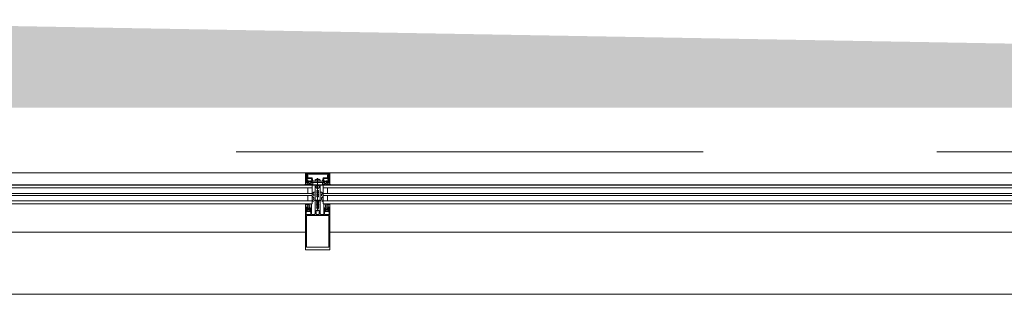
# Model space of a CAD drawing. Header units: centimetres. Extents: x -2424 to 2319, y 5 to 3760.
# Tile 102 of 117: x 697 to 898, y 3178 to 3234. Entities that reach past the tile are written whole.
import ezdxf

# ---------------------------------------------------------------- set-up
doc = ezdxf.new("R2010")
doc.units = ezdxf.units.CM
doc.linetypes.add('Długa kreska', pattern=[142.875, 95.25, -47.625])
for name, color, linetype, lineweight in [('A-DETL', 90, 'Continuous', 9), ('A-DETL-GENF', 92, 'Continuous', 9), ('A-GLAZ-CURT', 52, 'Continuous', 13), ('A-GLAZ-CWMG', 51, 'Continuous', 13), ('A-WALL', 113, 'Continuous', 13)]:
    doc.layers.add(name, color=color, linetype=linetype, lineweight=lineweight)

msp = doc.modelspace()

# ---------------------------------------------------------------- linework, layer by layer
at = {"layer": 'A-DETL', "color": 251, "linetype": 'Długa kreska', "lineweight": 9}
msp.add_line((598.38, 3206.83), (1658.38, 3206.83), dxfattribs=at)
at = {"layer": 'A-DETL-GENF', "color": 251, "lineweight": 9}
for p, q in [((755.53, 3202.56), (760.23, 3202.56)), ((755.74, 3202.25), (760.01, 3202.25)), ((760, 3202.4), (755.75, 3202.4)), ((755.28, 3200.06), (755.19, 3200.06)), ((755.73, 3201.52), (755.53, 3201.09)), ((755.84, 3201.65), (755.56, 3201.65)), ((755.7, 3200.08), (755.61, 3200.23)), ((755.75, 3201.15), (755.82, 3201.31)), ((755.8, 3200.16), (755.75, 3200.07)), ((756.74, 3201.55), (755.78, 3201.55)), ((755.87, 3200.54), (755.93, 3200.54)), ((756, 3200.48), (755.87, 3200.48)), ((755.92, 3200.07), (755.87, 3200.16)), ((755.9, 3200.81), (755.98, 3200.91)), ((755.9, 3200.37), (755.93, 3200.42)), ((755.91, 3201.37), (756.53, 3201.37)), ((756.02, 3200.16), (755.97, 3200.07)), ((756.04, 3200.75), (756.04, 3200.63)), ((756.05, 3200.43), (756.05, 3200.42)), ((756.21, 3200.8), (756.09, 3200.8)), ((756.09, 3200.58), (756.11, 3200.58)), ((756.09, 3200.4), (756.11, 3200.41)), ((756.14, 3200.07), (756.09, 3200.16)), ((756.14, 3200.59), (756.23, 3200.75)), ((756.16, 3200.86), (756.39, 3200.86)), ((756.16, 3200.39), (756.16, 3200.38)), ((756.24, 3200.16), (756.19, 3200.07)), ((756.21, 3200.37), (756.22, 3200.38)), ((756.27, 3200.37), (756.28, 3200.36)), ((756.36, 3200.07), (756.31, 3200.16)), ((756.32, 3200.75), (756.41, 3200.59)), ((756.33, 3200.36), (756.34, 3200.38)), ((756.47, 3200.8), (756.35, 3200.8)), ((756.39, 3200.39), (756.4, 3200.38)), ((756.46, 3200.16), (756.41, 3200.07)), ((756.44, 3200.58), (756.47, 3200.58)), ((756.45, 3200.39), (756.45, 3200.41)), ((756.5, 3200.43), (756.51, 3200.43)), ((756.52, 3200.63), (756.52, 3200.75)), ((756.58, 3200.07), (756.53, 3200.16)), ((756.57, 3200.91), (756.65, 3200.81)), ((756.63, 3200.54), (756.69, 3200.54)), ((756.68, 3200.16), (756.63, 3200.07)), ((756.8, 3200.07), (756.75, 3200.16)), ((756.89, 3200.9), (756.79, 3201.51)), ((757.85, 3200.87), (756.92, 3200.87)), ((757.47, 3201.09), (758.28, 3201.09)), ((758.1, 3201.24), (757.65, 3201.24)), ((757.88, 3194.73), (757.88, 3201.45)), ((758.83, 3200.87), (757.9, 3200.87)), ((758.97, 3201.51), (758.86, 3200.9)), ((758.95, 3200.07), (759, 3200.16)), ((759.98, 3201.55), (759.02, 3201.55)), ((759.13, 3200.54), (759.06, 3200.54)), ((759.07, 3200.16), (759.12, 3200.07)), ((759.18, 3200.91), (759.1, 3200.81)), ((759.17, 3200.07), (759.22, 3200.16)), ((759.22, 3201.37), (759.84, 3201.37)), ((759.24, 3200.63), (759.24, 3200.75)), ((759.26, 3200.43), (759.24, 3200.43)), ((759.29, 3200.8), (759.41, 3200.8)), ((759.31, 3200.58), (759.29, 3200.58)), ((759.29, 3200.16), (759.34, 3200.07)), ((759.3, 3200.39), (759.3, 3200.41)), ((759.43, 3200.75), (759.34, 3200.59)), ((759.36, 3200.39), (759.35, 3200.38)), ((759.59, 3200.86), (759.36, 3200.86)), ((759.39, 3200.07), (759.44, 3200.16)), ((759.42, 3200.36), (759.41, 3200.38)), ((759.48, 3200.37), (759.47, 3200.36)), ((759.51, 3200.16), (759.56, 3200.07)), ((759.61, 3200.59), (759.52, 3200.75)), ((759.54, 3200.37), (759.53, 3200.38)), ((759.55, 3200.8), (759.67, 3200.8)), ((759.6, 3200.39), (759.59, 3200.38)), ((759.61, 3200.07), (759.66, 3200.16)), ((759.67, 3200.58), (759.64, 3200.58)), ((759.66, 3200.4), (759.64, 3200.41)), ((759.7, 3200.43), (759.7, 3200.42)), ((759.72, 3200.75), (759.72, 3200.63)), ((759.73, 3200.16), (759.78, 3200.07)), ((759.76, 3200.48), (759.89, 3200.48)), ((759.85, 3200.81), (759.77, 3200.91)), ((759.85, 3200.37), (759.82, 3200.42)), ((759.89, 3200.54), (759.83, 3200.54)), ((759.83, 3200.07), (759.88, 3200.16)), ((760.2, 3201.65), (759.92, 3201.65)), ((759.93, 3201.31), (760.01, 3201.15)), ((759.95, 3200.16), (760, 3200.07)), ((760.22, 3201.09), (760.02, 3201.52)), ((760.05, 3200.08), (760.14, 3200.23)), ((760.48, 3200.06), (760.56, 3200.06)), ((757.12, 3198.58), (756.84, 3198.42)), ((756.96, 3198.21), (757.05, 3198.26)), ((757.13, 3198.21), (757.13, 3197.89)), ((757.33, 3198.59), (757.14, 3198.59)), ((757.38, 3197.02), (757.38, 3198.54)), ((757.58, 3199.56), (757.58, 3199.77)), ((758.18, 3199.56), (758.18, 3199.77)), ((758.38, 3197.02), (758.38, 3198.54)), ((758.43, 3198.59), (758.61, 3198.59)), ((758.63, 3198.21), (758.63, 3197.89)), ((758.64, 3198.58), (758.91, 3198.42)), ((758.79, 3198.21), (758.7, 3198.26)), ((755.4, 3196.23), (755.4, 3196.24)), ((755.4, 3196.14), (755.53, 3196.14)), ((755.52, 3196.17), (755.46, 3196.17)), ((755.57, 3196.13), (755.79, 3196.03)), ((755.82, 3195.97), (756.18, 3195.97)), ((756.03, 3196.16), (756.08, 3196.24)), ((756.13, 3196.24), (756.18, 3196.16)), ((756.25, 3196.16), (756.3, 3196.24)), ((756.35, 3196.24), (756.4, 3196.16)), ((756.47, 3196.16), (756.52, 3196.24)), ((757.1, 3197.85), (756.84, 3197.7)), ((757.1, 3197.12), (756.84, 3196.97)), ((756.96, 3197.48), (757.05, 3197.53)), ((756.96, 3196.75), (757.35, 3196.97)), ((757.13, 3197.49), (757.13, 3197.16)), ((757.38, 3194.21), (757.38, 3196.91)), ((757.43, 3196.96), (757.53, 3196.96)), ((757.69, 3196.16), (757.67, 3196.15)), ((757.67, 3196.13), (757.69, 3196.11)), ((757.7, 3196.1), (757.7, 3195.96)), ((758.05, 3196.1), (758.05, 3195.96)), ((758.06, 3196.16), (758.09, 3196.15)), ((758.09, 3196.13), (758.06, 3196.11)), ((758.23, 3196.96), (758.33, 3196.96)), ((758.38, 3196.91), (758.38, 3194.21)), ((758.79, 3196.75), (758.4, 3196.97)), ((758.63, 3197.49), (758.63, 3197.16)), ((758.65, 3197.85), (758.91, 3197.7)), ((758.65, 3197.12), (758.91, 3196.97)), ((758.79, 3197.48), (758.7, 3197.53)), ((759.28, 3196.16), (759.23, 3196.24)), ((759.4, 3196.24), (759.35, 3196.16)), ((759.5, 3196.16), (759.45, 3196.24)), ((759.62, 3196.24), (759.57, 3196.16)), ((759.94, 3195.97), (759.58, 3195.97)), ((759.72, 3196.16), (759.67, 3196.24)), ((760.19, 3196.13), (759.97, 3196.03)), ((760.23, 3196.17), (760.29, 3196.17)), ((760.36, 3196.14), (760.23, 3196.14)), ((760.35, 3196.23), (760.35, 3196.24)), ((755.59, 3195.44), (755.72, 3195.44)), ((755.65, 3195.38), (755.59, 3195.38)), ((755.65, 3195.5), (755.62, 3195.55)), ((755.7, 3195.01), (755.62, 3195.1)), ((755.76, 3194.72), (755.65, 3194.82)), ((755.72, 3195.72), (755.72, 3195.87)), ((755.76, 3195.17), (755.76, 3195.29)), ((755.77, 3195.5), (755.77, 3195.48)), ((755.83, 3195.51), (755.81, 3195.52)), ((755.81, 3195.34), (755.83, 3195.34)), ((755.93, 3195.12), (755.81, 3195.12)), ((756.18, 3195.62), (755.82, 3195.62)), ((756.16, 3194.69), (755.83, 3194.69)), ((755.86, 3195.32), (755.95, 3195.16)), ((755.88, 3195.54), (755.88, 3195.52)), ((756.11, 3195.06), (755.88, 3195.06)), ((755.94, 3195.54), (755.93, 3195.55)), ((756, 3195.55), (755.99, 3195.54)), ((756.04, 3195.16), (756.13, 3195.32)), ((756.06, 3195.53), (756.05, 3195.55)), ((756.19, 3195.12), (756.07, 3195.12)), ((756.12, 3195.54), (756.11, 3195.53)), ((756.16, 3195.34), (756.19, 3195.34)), ((756.17, 3195.5), (756.17, 3195.52)), ((756.23, 3195.49), (756.22, 3195.48)), ((756.34, 3194.82), (756.23, 3194.72)), ((756.24, 3195.29), (756.24, 3195.17)), ((756.28, 3195.87), (756.28, 3195.72)), ((756.37, 3195.1), (756.29, 3195.01)), ((756.41, 3195.38), (756.35, 3195.38)), ((756.62, 3195.32), (756.62, 3194.11)), ((757.56, 3194.11), (757.56, 3194.85)), ((757.61, 3194.9), (758.15, 3194.9)), ((758.15, 3194.06), (757.61, 3194.06)), ((757.8, 3195.79), (757.83, 3195.77)), ((757.95, 3195.79), (757.93, 3195.77)), ((758.2, 3194.85), (758.2, 3194.11)), ((759.14, 3194.11), (759.14, 3195.32)), ((759.34, 3195.38), (759.41, 3195.38)), ((759.38, 3195.1), (759.46, 3195.01)), ((759.52, 3194.72), (759.41, 3194.82)), ((759.48, 3195.87), (759.48, 3195.72)), ((759.52, 3195.49), (759.54, 3195.48)), ((759.52, 3195.29), (759.52, 3195.17)), ((759.59, 3195.34), (759.57, 3195.34)), ((759.57, 3195.12), (759.69, 3195.12)), ((759.58, 3195.62), (759.94, 3195.62)), ((759.58, 3195.5), (759.58, 3195.52)), ((759.92, 3194.69), (759.59, 3194.69)), ((759.71, 3195.16), (759.62, 3195.32)), ((759.63, 3195.54), (759.64, 3195.53)), ((759.64, 3195.06), (759.87, 3195.06)), ((759.69, 3195.53), (759.7, 3195.55)), ((759.75, 3195.55), (759.76, 3195.54)), ((759.89, 3195.32), (759.8, 3195.16)), ((759.81, 3195.54), (759.82, 3195.55)), ((759.83, 3195.12), (759.95, 3195.12)), ((759.87, 3195.54), (759.88, 3195.52)), ((759.92, 3195.51), (759.94, 3195.52)), ((759.95, 3195.34), (759.92, 3195.34)), ((759.98, 3195.5), (759.98, 3195.48)), ((760.1, 3194.82), (759.99, 3194.72)), ((760, 3195.17), (760, 3195.29)), ((760.04, 3195.72), (760.04, 3195.87)), ((760.17, 3195.44), (760.04, 3195.44)), ((760.05, 3195.01), (760.13, 3195.1)), ((760.1, 3195.5), (760.13, 3195.55)), ((760.11, 3195.38), (760.17, 3195.38)), ((755.38, 3187.86), (755.38, 3193.52)), ((755.59, 3187.86), (755.59, 3193.52)), ((760.17, 3187.91), (760.17, 3193.52)), ((760.38, 3187.86), (760.38, 3193.52)), ((755.38, 3188.39), (755.38, 3187.01)), ((760.38, 3187.01), (760.38, 3188.39)), ((755.53, 3186.86), (760.23, 3186.86))]:
    msp.add_line(p, q, dxfattribs=at)
at = {"layer": 'A-DETL-GENF', "color": 251, "lineweight": 9, "flags": 128}
for points in [[(755.6, 3200.92), (755.49, 3200.56), (755.38, 3200.56), (755.38, 3202.41)], [(759.87, 3201.7), (759.87, 3202.05), (760, 3202.05), (760, 3201.78), (760.25, 3201.78), (760.25, 3202.41), (755.51, 3202.41), (755.51, 3201.78), (755.76, 3201.78), (755.76, 3202.05), (755.89, 3202.05), (755.89, 3201.7)], [(755.55, 3202.2), (755.55, 3201.84), (755.69, 3201.84), (755.69, 3202.2)], [(760.06, 3202.2), (760.06, 3201.84), (760.2, 3201.84), (760.2, 3202.2)], [(760.38, 3202.41), (760.38, 3200.56), (760.27, 3200.56), (760.15, 3200.92)], [(755.4, 3200.27), (755.4, 3200.54), (755.81, 3200.54)], [(755.51, 3201.6), (755.51, 3201.28), (755.54, 3201.16), (755.54, 3201.06)], [(755.63, 3200.93), (755.53, 3200.56), (755.85, 3200.56), (755.93, 3200.64), (755.93, 3200.7), (755.74, 3200.7), (755.82, 3200.99)], [(755.96, 3200.72), (755.96, 3200.74), (755.91, 3200.77)], [(756.67, 3200.48), (756.55, 3200.48), (756.55, 3200.45), (756.68, 3200.47)], [(756.65, 3200.77), (756.6, 3200.74), (756.6, 3200.72)], [(756.63, 3201.29), (756.74, 3200.7), (756.63, 3200.7), (756.63, 3200.64), (756.71, 3200.56), (759.05, 3200.56), (759.13, 3200.64), (759.13, 3200.7), (759.02, 3200.7), (759.12, 3201.29)], [(756.76, 3200.54), (756.9, 3200.54), (756.9, 3200.15), (756.85, 3200.07)], [(757.36, 3201.03), (757.34, 3200.88), (758.42, 3200.88), (758.4, 3201.03)], [(757.68, 3199.94), (757.68, 3200.06), (757.38, 3200.06), (757.38, 3196.99), (757.7, 3196.99), (757.7, 3196.18)], [(758.08, 3199.94), (758.08, 3200.06), (758.38, 3200.06), (758.38, 3196.99), (758.05, 3196.99), (758.05, 3196.18)], [(758.99, 3200.54), (758.86, 3200.54), (758.86, 3200.15), (758.9, 3200.07)], [(759.08, 3200.48), (759.2, 3200.48), (759.2, 3200.45), (759.07, 3200.47)], [(759.11, 3200.77), (759.16, 3200.74), (759.16, 3200.72)], [(759.8, 3200.72), (759.8, 3200.74), (759.85, 3200.77)], [(759.93, 3200.99), (760.01, 3200.7), (759.83, 3200.7), (759.83, 3200.64), (759.91, 3200.56), (760.23, 3200.56), (760.13, 3200.93)], [(760.36, 3200.27), (760.36, 3200.54), (759.95, 3200.54)], [(760.22, 3201.06), (760.22, 3201.16), (760.25, 3201.28), (760.25, 3201.6)], [(758.14, 3199.48), (757.88, 3199.26), (757.88, 3198.96), (758.08, 3198.96), (758.08, 3198.76), (757.98, 3198.76), (757.98, 3198.59), (758.08, 3198.59), (758.08, 3198.39), (757.88, 3198.39), (757.88, 3198.22), (758.08, 3198.22), (758.08, 3198.02), (757.98, 3198.02), (757.98, 3197.86), (758.08, 3197.86), (758.08, 3197.66), (757.88, 3197.66), (757.88, 3195.76), (757.88, 3197.66), (757.68, 3197.66), (757.68, 3197.86), (757.78, 3197.86), (757.78, 3198.02), (757.68, 3198.02), (757.68, 3198.22), (757.88, 3198.22), (757.88, 3198.39), (757.68, 3198.39), (757.68, 3198.59), (757.78, 3198.59), (757.78, 3198.76), (757.68, 3198.76), (757.68, 3198.96), (757.88, 3198.96), (757.88, 3199.26), (757.61, 3199.48)], [(755.53, 3195.38), (755.38, 3195.38), (755.38, 3196.12)], [(756.57, 3196.24), (756.62, 3196.17), (756.62, 3195.38), (756.48, 3195.38)], [(757.63, 3196.86), (757.68, 3196.83), (757.68, 3196.71), (757.63, 3196.68), (757.68, 3196.65), (757.68, 3196.53), (757.63, 3196.5), (757.68, 3196.47), (757.68, 3196.35), (757.63, 3196.32), (757.68, 3196.29), (757.68, 3196.17), (757.63, 3196.14), (757.68, 3196.11), (757.68, 3195.99), (757.63, 3195.96), (757.68, 3195.93), (757.68, 3195.81), (757.63, 3195.78), (757.68, 3195.75), (757.68, 3195.63), (757.63, 3195.6), (757.68, 3195.57), (757.68, 3195.37), (757.79, 3195.18)], [(757.96, 3195.18), (758.08, 3195.37), (758.08, 3195.47), (758.13, 3195.5), (758.08, 3195.53), (758.08, 3195.65), (758.13, 3195.68), (758.08, 3195.71), (758.08, 3195.83), (758.13, 3195.86), (758.08, 3195.89), (758.08, 3196.01), (758.13, 3196.04), (758.08, 3196.07), (758.08, 3196.19), (758.13, 3196.22), (758.08, 3196.25), (758.08, 3196.37), (758.13, 3196.4), (758.08, 3196.43), (758.08, 3196.55), (758.13, 3196.58), (758.08, 3196.61), (758.08, 3196.73), (758.13, 3196.76), (758.13, 3196.86)], [(759.18, 3196.24), (759.14, 3196.17), (759.14, 3195.38), (759.27, 3195.38)], [(760.23, 3195.38), (760.38, 3195.38), (760.38, 3196.12)], [(755.38, 3193.36), (755.38, 3193.68), (755.38, 3195.36), (755.57, 3195.36), (755.65, 3195.28), (755.65, 3195.22), (755.53, 3195.22), (755.53, 3194.95), (755.97, 3194.95)], [(755.58, 3194.75), (755.65, 3194.69), (755.65, 3194.63), (755.53, 3194.63), (755.53, 3194.06), (755.97, 3194.06)], [(755.63, 3195.15), (755.68, 3195.18), (755.68, 3195.19)], [(756.02, 3194.95), (756.47, 3194.95), (756.47, 3195.22), (756.35, 3195.22), (756.35, 3195.28), (756.44, 3195.37), (756.57, 3195.37)], [(756.02, 3194.06), (756.47, 3194.06), (756.47, 3194.63), (756.35, 3194.63), (756.35, 3194.69), (756.41, 3194.75)], [(756.27, 3195.44), (756.4, 3195.45), (756.27, 3195.45), (756.27, 3195.46)], [(756.32, 3195.19), (756.32, 3195.18), (756.37, 3195.15)], [(756.67, 3194.06), (756.76, 3194.06), (757.23, 3194.06)], [(758.53, 3194.06), (759, 3194.06), (759.09, 3194.06)], [(759.19, 3195.37), (759.32, 3195.37), (759.41, 3195.28), (759.41, 3195.22), (759.29, 3195.22), (759.29, 3194.95), (759.73, 3194.95)], [(759.34, 3194.75), (759.41, 3194.69), (759.41, 3194.63), (759.29, 3194.63), (759.29, 3194.06), (759.73, 3194.06)], [(759.48, 3195.44), (759.35, 3195.45), (759.48, 3195.45), (759.48, 3195.46)], [(759.44, 3195.19), (759.44, 3195.18), (759.39, 3195.15)], [(759.78, 3194.95), (760.23, 3194.95), (760.23, 3195.22), (760.11, 3195.22), (760.11, 3195.28), (760.19, 3195.36), (760.38, 3195.36), (760.38, 3193.68), (760.38, 3193.36)], [(759.78, 3194.06), (760.23, 3194.06), (760.23, 3194.63), (760.11, 3194.63), (760.11, 3194.69), (760.17, 3194.75)], [(760.13, 3195.15), (760.08, 3195.18), (760.08, 3195.19)], [(755.59, 3193.36), (755.59, 3193.68), (755.59, 3193.83), (756.76, 3193.83), (759, 3193.83), (760.17, 3193.83), (760.17, 3193.68), (760.17, 3193.36)], [(755.59, 3188.39), (755.59, 3187.44), (760.17, 3187.44), (760.17, 3188.39)]]:
    msp.add_lwpolyline(points, dxfattribs=at)
for points in [[(756.91, 3200.1), (758.85, 3200.1), (758.85, 3200.55), (756.91, 3200.55)], [(756.91, 3200.06), (758.85, 3200.06), (758.85, 3200.1), (756.91, 3200.1)]]:
    msp.add_lwpolyline(points, close=True, dxfattribs=at)
at = {"layer": 'A-DETL-GENF', "color": 251, "lineweight": 9}
for centre, radius, start, end in [((755.53, 3202.41), 0.15, 90.0494, 179.9506), ((755.75, 3202.2), 0.2, 90.0295, 179.9723), ((755.74, 3202.2), 0.0501, 90.0875, 179.9336), ((760, 3202.2), 0.2, 359.9718, 90.0352), ((760.01, 3202.2), 0.0499, 359.8796, 90.0225), ((760.23, 3202.41), 0.15, 359.9938, 90.0062), ((755.19, 3200.09), 0.03, 98.3567, 270.0978), ((755.14, 3200.4), 0.286, 278.3567, 332.4079), ((755.28, 3200.26), 0.2, 270.0978, 279.5455), ((755.26, 3200.35), 0.291, 279.5455, 334.6363), ((755.56, 3201.6), 0.0498, 89.8262, 180.1735), ((755.59, 3201.07), 0.06, 155, 261.5583), ((755.57, 3200.2), 0.05, 29.8351, 154.6363), ((755.61, 3201.06), 0.07, 180, 239.9983), ((755.54, 3200.94), 0.07, 342, 59.9983), ((755.57, 3200.95), 0.06, 345, 81.5583), ((755.73, 3200.09), 0.03, 209.8351, 329.2846), ((755.78, 3201.5), 0.05, 90, 155), ((755.8, 3201.12), 0.06, 155, 251.1808), ((755.76, 3201.01), 0.06, 345, 71.1808), ((755.87, 3200.41), 0.065, 90, 270), ((755.84, 3200.14), 0.0417, 35.132, 144.868), ((755.84, 3200.54), 0.03, 180, 0), ((755.91, 3201.27), 0.1, 90, 155), ((755.84, 3201.7), 0.05, 269.9981, 0.0017), ((755.87, 3200.39), 0.04, 270, 330.0063), ((755.92, 3200.79), 0.03, 140.0103, 239.9951), ((755.95, 3200.09), 0.03, 210.4654, 329.4113), ((755.93, 3200.57), 0.03, 270.9052, 359.9815), ((756.02, 3200.37), 0.1, 90.8272, 149.9977), ((756.26, 3200.65), 0.314, 165.4979, 194.5021), ((756.04, 3200.86), 0.08, 22.6156, 140.0033), ((756, 3200.43), 0.05, 54.9221, 90), ((756.02, 3200.43), 0.0339, 3.0025, 90.8217), ((756.28, 3200.83), 0.44, 234.9221, 305.8412), ((756.06, 3200.14), 0.0415, 35.012, 144.988), ((756.09, 3200.75), 0.05, 89.9899, 180.0101), ((756.09, 3200.63), 0.05, 179.9897, 270.0103), ((756.08, 3200.42), 0.0272, 183.0147, 299.989), ((756.11, 3200.61), 0.03, 269.9879, 330.0064), ((756.12, 3200.38), 0.0316, 18.0033, 119.993), ((756.16, 3200.91), 0.05, 202.6224, 269.9997), ((756.17, 3200.09), 0.03, 210.4654, 329.8552), ((756.19, 3200.39), 0.03, 197.9991, 314.9995), ((756.21, 3200.77), 0.03, 329.9976, 90.0064), ((756.25, 3200.36), 0.0316, 32.9896, 135.009), ((756.28, 3200.13), 0.043, 36.1766, 142.1564), ((756.31, 3200.38), 0.03, 213.0015, 329.9997), ((756.35, 3200.77), 0.03, 89.9987, 209.9973), ((756.37, 3200.37), 0.0316, 48.0026, 149.9974), ((756.39, 3200.09), 0.03, 210.4654, 329.6551), ((756.39, 3200.91), 0.05, 269.9988, 337.3791), ((756.42, 3200.4), 0.03, 227.9972, 345.0045), ((756.44, 3200.61), 0.03, 209.995, 270.0107), ((756.51, 3200.86), 0.08, 40.0031, 157.3772), ((756.48, 3200.41), 0.03, 63.0032, 164.9985), ((756.5, 3200.14), 0.0419, 35.3001, 144.5335), ((756.47, 3200.75), 0.05, 0.0092, 89.9908), ((756.47, 3200.63), 0.05, 270.009, 359.991), ((756.52, 3200.45), 0.03, 243.009, 359.9888), ((756.53, 3201.27), 0.1, 10, 90), ((756.55, 3200.45), 0.03, 90, 125.8412), ((756.61, 3200.09), 0.03, 210.2315, 329.6554), ((756.29, 3200.65), 0.314, 346.8025, 14.483), ((756.63, 3200.57), 0.03, 166.8025, 270), ((756.63, 3200.79), 0.03, 299.9983, 40.0113), ((756.67, 3200.51), 0.033, 270, 54.9099), ((756.68, 3200.52), 0.05, 269.9912, 352.8263), ((756.72, 3200.14), 0.0416, 28.432, 153.0459), ((756.76, 3200.51), 0.03, 90.003, 172.8115), ((756.74, 3201.5), 0.05, 10, 90), ((756.83, 3200.09), 0.03, 209.868, 330.2035), ((756.92, 3200.9), 0.03, 190, 270), ((757.57, 3200.98), 0.22, 117.2746, 166.0268), ((757.88, 3200.35), 0.92, 104.1683, 116.293), ((757.88, 3200.88), 0.0256, 192.6804, 347.3196), ((757.88, 3200.35), 0.921, 63.7078, 75.8284), ((758.18, 3200.98), 0.22, 13.9707, 62.728), ((758.83, 3200.9), 0.03, 270, 350), ((758.93, 3200.09), 0.03, 209.7965, 330.132), ((759.02, 3201.5), 0.05, 90, 170), ((758.99, 3200.51), 0.03, 7.1885, 89.997), ((759.04, 3200.14), 0.0416, 26.9541, 151.568), ((759.07, 3200.52), 0.05, 187.1737, 270.0088), ((759.08, 3200.51), 0.033, 125.0901, 270), ((759.12, 3200.79), 0.03, 139.9887, 240.0017), ((759.22, 3201.27), 0.1, 90, 170), ((759.15, 3200.09), 0.03, 210.3446, 329.7685), ((759.13, 3200.57), 0.03, 270, 13.1975), ((759.46, 3200.65), 0.314, 165.517, 193.1975), ((759.24, 3200.86), 0.08, 22.6228, 139.9969), ((759.2, 3200.45), 0.03, 54.1588, 90), ((759.23, 3200.45), 0.03, 180.0112, 296.991), ((759.48, 3200.83), 0.44, 234.1588, 305.0779), ((759.26, 3200.14), 0.0419, 35.4665, 144.6999), ((759.29, 3200.75), 0.05, 90.0092, 179.9908), ((759.29, 3200.63), 0.05, 180.009, 269.991), ((759.27, 3200.41), 0.03, 15.0015, 116.9968), ((759.33, 3200.4), 0.03, 194.9955, 312.0028), ((759.31, 3200.61), 0.03, 269.9893, 330.005), ((759.36, 3200.91), 0.05, 202.6209, 270.0012), ((759.37, 3200.09), 0.03, 210.3449, 329.5346), ((759.38, 3200.37), 0.0316, 30.0026, 131.9974), ((759.41, 3200.77), 0.03, 330.0027, 90.0013), ((759.45, 3200.38), 0.03, 210.0003, 326.9985), ((759.48, 3200.13), 0.043, 37.8436, 143.8234), ((759.51, 3200.36), 0.0316, 44.991, 147.0104), ((759.55, 3200.77), 0.03, 89.9936, 210.0024), ((759.57, 3200.39), 0.03, 225.0005, 342.0009), ((759.59, 3200.09), 0.03, 210.1448, 329.5346), ((759.59, 3200.91), 0.05, 270.0003, 337.3776), ((759.63, 3200.38), 0.0316, 60.007, 161.9967), ((759.64, 3200.61), 0.03, 209.9936, 270.0121), ((759.71, 3200.86), 0.08, 39.9967, 157.3844), ((759.68, 3200.42), 0.0272, 240.011, 356.9853), ((759.7, 3200.14), 0.0415, 35.012, 144.988), ((759.67, 3200.75), 0.05, 359.9899, 90.0101), ((759.67, 3200.63), 0.05, 269.9897, 0.0103), ((759.74, 3200.43), 0.0339, 89.1783, 176.9975), ((759.76, 3200.43), 0.05, 90, 125.0779), ((759.74, 3200.37), 0.1, 30.0023, 89.1728), ((759.81, 3200.09), 0.03, 210.5887, 329.5346), ((759.49, 3200.65), 0.314, 345.4979, 14.5021), ((759.83, 3200.57), 0.03, 180.0185, 269.0948), ((759.84, 3201.27), 0.1, 25, 90), ((759.83, 3200.79), 0.03, 300.0049, 39.9897), ((759.89, 3200.39), 0.04, 209.9937, 270), ((759.92, 3201.7), 0.05, 180, 270.0001), ((759.92, 3200.14), 0.0417, 35.132, 144.868), ((759.92, 3200.54), 0.03, 180, 0), ((759.89, 3200.41), 0.065, 270, 90), ((759.99, 3201.01), 0.06, 108.8192, 195), ((759.95, 3201.12), 0.06, 288.8192, 25), ((759.98, 3201.5), 0.05, 25, 90), ((760.03, 3200.09), 0.03, 210.7154, 330.1649), ((760.18, 3200.95), 0.06, 98.4417, 195), ((760.18, 3200.2), 0.05, 25.3637, 150.1649), ((760.22, 3200.94), 0.07, 120.0064, 198), ((760.17, 3201.07), 0.06, 278.4417, 25), ((760.15, 3201.06), 0.07, 300.0064, 0), ((760.2, 3201.6), 0.0512, 0.5709, 88.6482), ((760.49, 3200.35), 0.291, 205.3637, 260.4545), ((760.61, 3200.4), 0.286, 207.5921, 261.6433), ((760.48, 3200.26), 0.2, 260.4545, 269.9022), ((760.56, 3200.09), 0.03, 269.9022, 81.6433), ((756.9, 3198.31), 0.125, 120, 300), ((757.08, 3198.21), 0.05, 0, 120), ((757.14, 3198.54), 0.05, 90, 120), ((757.33, 3198.54), 0.05, 0, 90), ((757.68, 3199.77), 0.1, 120, 180), ((757.68, 3199.56), 0.1, 180, 230), ((757.58, 3199.94), 0.1, 300, 0), ((758.18, 3199.94), 0.1, 180, 240), ((758.08, 3199.77), 0.1, 0, 60), ((758.08, 3199.56), 0.1, 310, 0), ((758.43, 3198.54), 0.05, 90, 180), ((758.61, 3198.54), 0.05, 60, 90), ((758.68, 3198.21), 0.05, 60, 180), ((758.85, 3198.31), 0.125, 240, 60), ((755.4, 3196.12), 0.02, 90.0062, 179.9939), ((755.42, 3196.24), 0.02, 89.9795, 180.0402), ((755.46, 3196.23), 0.06, 179.9899, 270.0124), ((755.49, 3195.19), 1.07, 63.342, 89.9934), ((755.52, 3195.54), 0.63, 61.9301, 90.0019), ((755.53, 3196.04), 0.1, 66.0084, 89.9977), ((755.82, 3195.87), 0.1, 90.0022, 180.0022), ((755.8, 3196.06), 0.035, 246.0038, 61.9274), ((755.99, 3196.19), 0.051, 243.3408, 328.1953), ((756.11, 3196.23), 0.03, 29.9986, 150.0058), ((756.22, 3196.18), 0.041, 210.0007, 330.0037), ((756.18, 3195.87), 0.1, 0.0022, 90.0022), ((756.33, 3196.23), 0.03, 29.9986, 150.0058), ((756.44, 3196.18), 0.041, 210.0075, 329.997), ((756.55, 3196.23), 0.03, 29.9986, 150.0058), ((756.9, 3197.59), 0.125, 120, 300), ((756.9, 3196.86), 0.125, 120, 300), ((757.08, 3197.49), 0.05, 0, 120), ((757.08, 3197.89), 0.05, 300, 0), ((757.08, 3197.16), 0.05, 300, 0), ((757.33, 3197.02), 0.05, 300, 0), ((757.43, 3196.91), 0.05, 90, 180), ((757.53, 3196.86), 0.1, 0, 90), ((757.67, 3196.14), 0.01, 120.0198, 239.9697), ((757.68, 3196.18), 0.02, 300.0198, 0), ((757.68, 3196.1), 0.02, 0, 59.9697), ((757.9, 3195.96), 0.2, 180, 240), ((757.85, 3195.96), 0.2, 300, 0), ((758.07, 3196.18), 0.02, 180, 239.9802), ((758.07, 3196.1), 0.02, 120.0303, 180), ((758.08, 3196.14), 0.01, 300.0303, 59.9802), ((758.23, 3196.86), 0.1, 90, 180), ((758.33, 3196.91), 0.05, 0, 90), ((758.43, 3197.02), 0.05, 180, 240), ((758.68, 3197.89), 0.05, 180, 240), ((758.68, 3197.49), 0.05, 60, 180), ((758.68, 3197.16), 0.05, 180, 240), ((758.85, 3197.59), 0.125, 240, 60), ((758.85, 3196.86), 0.125, 240, 60), ((759.21, 3196.23), 0.03, 29.9942, 150.0014), ((759.32, 3196.18), 0.041, 210.003, 329.9925), ((759.43, 3196.23), 0.03, 29.9942, 150.0014), ((759.58, 3195.87), 0.1, 89.9978, 179.9978), ((759.54, 3196.18), 0.041, 209.9963, 329.9993), ((759.65, 3196.23), 0.03, 29.9942, 150.0014), ((759.76, 3196.19), 0.051, 211.8047, 296.6592), ((760.27, 3195.19), 1.07, 90.0066, 116.658), ((759.95, 3196.06), 0.035, 118.0726, 293.9962), ((760.23, 3195.54), 0.63, 89.9981, 118.0699), ((759.94, 3195.87), 0.1, 359.9978, 89.9978), ((760.23, 3196.04), 0.1, 90.0023, 113.9916), ((760.29, 3196.23), 0.06, 269.9876, 0.0101), ((760.33, 3196.24), 0.02, 359.9598, 90.0205), ((760.36, 3196.12), 0.02, 0.0061, 89.9938), ((755.59, 3195.5), 0.065, 90.0022, 270.0022), ((755.56, 3195.38), 0.03, 0.0022, 180.0022), ((755.62, 3194.79), 0.05, 45, 225), ((755.59, 3195.53), 0.04, 29.996, 90.0022), ((755.64, 3195.12), 0.03, 120.0072, 219.9919), ((755.74, 3195.55), 0.1, 210.0045, 269.1751), ((755.65, 3195.35), 0.03, 0.0207, 89.097), ((755.98, 3195.27), 0.314, 165.5001, 194.5043), ((755.76, 3195.06), 0.08, 219.9989, 337.3866), ((755.82, 3195.72), 0.1, 180.0022, 270.0022), ((755.72, 3195.49), 0.05, 270.0022, 305.0801), ((755.74, 3195.48), 0.0339, 269.1805, 356.9997), ((756, 3195.09), 0.44, 54.161, 125.0801), ((755.81, 3195.29), 0.05, 89.992, 180.0125), ((755.81, 3195.17), 0.05, 179.9921, 270.0123), ((755.83, 3194.79), 0.1, 225, 270), ((755.8, 3195.49), 0.0272, 60.0132, 176.9875), ((755.84, 3195.53), 0.0316, 240.0093, 341.9989), ((755.83, 3195.31), 0.03, 29.9958, 90.0143), ((755.88, 3195.01), 0.05, 90.0026, 157.3798), ((755.91, 3195.53), 0.03, 45.0028, 162.0031), ((755.93, 3195.15), 0.03, 269.9958, 30.0047), ((755.97, 3195.56), 0.0316, 224.9932, 327.0127), ((756, 3194.95), 0.0256, 192.6804, 347.3196), ((756, 3194.06), 0.0256, 192.6804, 347.3196), ((756.03, 3195.54), 0.03, 30.0025, 147.0008), ((756.07, 3195.15), 0.03, 150.0049, 270.0035), ((756.09, 3195.55), 0.0316, 210.0048, 311.9996), ((756.11, 3195.01), 0.05, 22.6231, 90.0034), ((756.14, 3195.51), 0.03, 14.9977, 132.0051), ((756.16, 3195.31), 0.03, 89.9916, 150.0072), ((756.23, 3195.06), 0.08, 202.625, 319.9992), ((756.16, 3194.79), 0.1, 270, 315), ((756.2, 3195.51), 0.03, 195.0037, 296.9991), ((756.18, 3195.72), 0.1, 270.0022, 0.0022), ((756.19, 3195.29), 0.05, 0.0113, 89.9932), ((756.19, 3195.17), 0.05, 270.0114, 359.993), ((756.24, 3195.46), 0.03, 0.0134, 116.9932), ((756.27, 3195.47), 0.03, 234.161, 270.0022), ((756.35, 3195.35), 0.03, 90.0022, 193.1998), ((756.01, 3195.27), 0.314, 345.5192, 13.1998), ((756.38, 3194.79), 0.05, 315, 135), ((756.35, 3195.12), 0.03, 319.9909, 60.0039), ((756.39, 3195.4), 0.033, 305.0923, 90.0022), ((756.4, 3195.4), 0.05, 7.1759, 90.0111), ((756.48, 3195.41), 0.03, 187.1907, 269.9992), ((756.57, 3195.32), 0.05, 0, 90), ((756.67, 3194.11), 0.05, 180, 270), ((757.23, 3194.21), 0.15, 270, 0), ((757.61, 3194.85), 0.05, 90, 180), ((757.61, 3194.11), 0.05, 180, 270), ((757.88, 3195.23), 0.1, 210, 330), ((757.88, 3195.86), 0.1, 240, 270), ((757.88, 3195.86), 0.1, 270, 300), ((758.15, 3194.85), 0.05, 0, 90), ((758.15, 3194.11), 0.05, 270, 0), ((758.53, 3194.21), 0.15, 180, 270), ((759.09, 3194.11), 0.05, 270, 0), ((759.19, 3195.32), 0.05, 90, 180), ((759.27, 3195.41), 0.03, 270.0008, 352.8093), ((759.35, 3195.4), 0.05, 89.9889, 172.8241), ((759.36, 3195.4), 0.033, 89.9978, 234.9077), ((759.38, 3194.79), 0.05, 45, 225), ((759.4, 3195.12), 0.03, 119.9961, 220.0091), ((759.41, 3195.35), 0.03, 346.8002, 89.9978), ((759.74, 3195.27), 0.314, 166.8002, 194.4808), ((759.52, 3195.06), 0.08, 220.0008, 337.375), ((759.58, 3195.72), 0.1, 179.9978, 269.9978), ((759.51, 3195.46), 0.03, 63.0068, 179.9866), ((759.48, 3195.47), 0.03, 269.9978, 305.839), ((759.76, 3195.09), 0.44, 54.9199, 125.839), ((759.57, 3195.29), 0.05, 90.0068, 179.9887), ((759.57, 3195.17), 0.05, 180.007, 269.9886), ((759.59, 3194.79), 0.1, 225, 270), ((759.55, 3195.51), 0.03, 243.0009, 344.9963), ((759.61, 3195.51), 0.03, 47.9949, 165.0023), ((759.59, 3195.31), 0.03, 29.9928, 90.0084), ((759.64, 3195.01), 0.05, 89.9966, 157.3769), ((759.67, 3195.55), 0.0316, 228.0004, 329.9952), ((759.69, 3195.15), 0.03, 269.9965, 29.9951), ((759.73, 3195.54), 0.03, 32.9992, 149.9975), ((759.76, 3194.95), 0.0256, 192.6804, 347.3196), ((759.76, 3194.06), 0.0256, 192.6804, 347.3196), ((759.79, 3195.56), 0.0316, 212.9873, 315.0068), ((759.83, 3195.15), 0.03, 149.9953, 270.0042), ((759.85, 3195.53), 0.03, 17.9969, 134.9972), ((759.87, 3195.01), 0.05, 22.6202, 89.9974), ((759.91, 3195.53), 0.0316, 198.0011, 299.9907), ((759.92, 3195.31), 0.03, 89.9857, 150.0042), ((759.99, 3195.06), 0.08, 202.6134, 320.0011), ((759.92, 3194.79), 0.1, 270, 315), ((759.94, 3195.72), 0.1, 269.9978, 359.9978), ((759.96, 3195.49), 0.0272, 3.0125, 119.9868), ((759.95, 3195.29), 0.05, 359.9875, 90.008), ((759.95, 3195.17), 0.05, 269.9877, 0.0079), ((760.02, 3195.48), 0.0339, 183.0003, 270.8195), ((760.04, 3195.49), 0.05, 234.9199, 269.9978), ((760.02, 3195.55), 0.1, 270.8249, 329.9955), ((760.11, 3195.35), 0.03, 90.903, 179.9793), ((759.77, 3195.27), 0.314, 345.4957, 14.4999), ((760.14, 3194.79), 0.05, 315, 135), ((760.17, 3195.53), 0.04, 89.9978, 150.004), ((760.11, 3195.12), 0.03, 320.0081, 59.9928), ((760.17, 3195.5), 0.065, 269.9978, 89.9978), ((760.2, 3195.38), 0.03, 359.9978, 179.9978), ((755.53, 3187.01), 0.15, 180, 270), ((760.23, 3187.01), 0.15, 270, 0)]:
    msp.add_arc(centre, radius, start, end, dxfattribs=at)
at = {"layer": 'A-DETL-GENF', "color": 251, "linetype": 'Continuous', "lineweight": 9, "extrusion": (0, 0, -1)}
for points in [[(-622.03, 3233.71), (-607.38, 3215.83), (-1261.72, 3215.83)], [(-622.03, 3233.71), (-1261.72, 3215.83), (-1641.38, 3215.83)]]:
    msp.add_solid(points, dxfattribs=at)
at = {"layer": 'A-GLAZ-CURT', "color": 251, "lineweight": 9}
for p, q in [((611.98, 3200.06), (756.78, 3200.06)), ((756.78, 3200.06), (756.78, 3196.26)), ((758.98, 3196.26), (758.98, 3200.06)), ((758.98, 3200.06), (907.28, 3200.06)), ((756.78, 3199.46), (611.98, 3199.46)), ((756.78, 3198.36), (611.98, 3198.36)), ((756.78, 3197.96), (611.98, 3197.96)), ((755.88, 3199.46), (755.88, 3198.36)), ((755.88, 3197.96), (755.88, 3196.86)), ((907.28, 3199.46), (758.98, 3199.46)), ((907.28, 3198.36), (758.98, 3198.36)), ((907.28, 3197.96), (758.98, 3197.96)), ((759.88, 3199.46), (759.88, 3198.36)), ((759.88, 3197.96), (759.88, 3196.86)), ((756.78, 3196.86), (611.98, 3196.86)), ((756.78, 3196.26), (611.98, 3196.26)), ((907.28, 3196.86), (758.98, 3196.86)), ((907.28, 3196.26), (758.98, 3196.26))]:
    msp.add_line(p, q, dxfattribs=at)
at = {"layer": 'A-GLAZ-CWMG', "color": 251, "lineweight": 9}
for p, q in [((613.38, 3202.56), (755.38, 3202.56)), ((760.38, 3202.56), (905.88, 3202.56)), ((613.38, 3200.07), (755.38, 3200.07)), ((760.38, 3200.07), (905.88, 3200.07)), ((755.38, 3190.46), (613.38, 3190.46)), ((905.88, 3190.46), (760.38, 3190.46))]:
    msp.add_line(p, q, dxfattribs=at)
at = {"layer": 'A-WALL', "color": 251, "lineweight": 9}
msp.add_line((1167.38, 3177.83), (608.38, 3177.83), dxfattribs=at)

doc.saveas('drawing.dxf')
